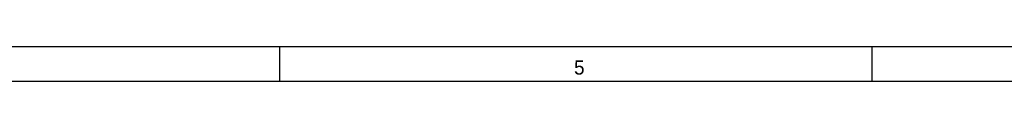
# Model space of a CAD drawing. Extents: x 0 to 841, y 0 to 594.
# Tile 74 of 129: x 299 to 439, y 589 to 594. Entities that reach past the tile are written whole.
import ezdxf

# ---------------------------------------------------------------- set-up
doc = ezdxf.new("R2010")
doc.units = 0
doc.header["$LTSCALE"] = 46.255
doc.header["$MEASUREMENT"] = 0
doc.layers.get('0').update_dxf_attribs({"linetype": 'CONTINUOUS'})
doc.styles.add('PROXY_972A', font='trium.ttf.shx', dxfattribs={"height": 2})

msp = doc.modelspace()

# ---------------------------------------------------------------- linework, layer by layer
at = {"color": 7, "linetype": 'CONTINUOUS'}
for p, q in [((0, 594), (841, 594)), ((336, 589), (336, 594)), ((420, 589), (420, 594)), ((836, 589), (5, 589))]:
    msp.add_line(p, q, dxfattribs=at)

# ---------------------------------------------------------------- texts
at = {"color": 7, "linetype": 'CONTINUOUS', "style": 'PROXY_972A'}
msp.add_text('5', height=2, dxfattribs=at).set_placement((377.7143, 590))

doc.saveas('drawing.dxf')
